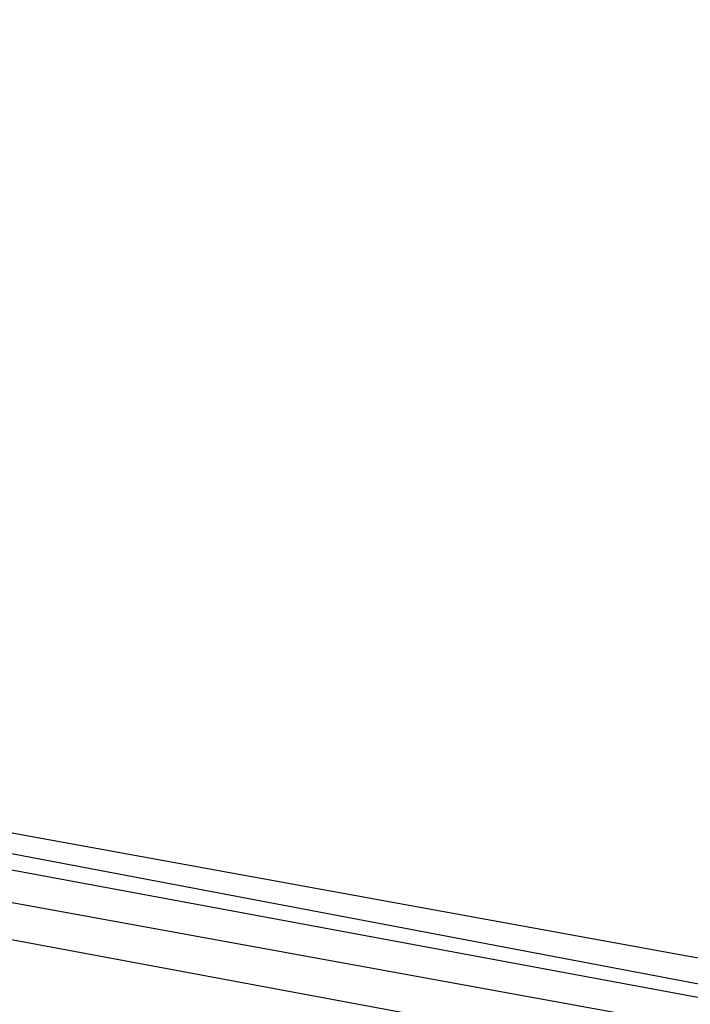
# Model space of a CAD drawing. Header units: feet. Extents: x -79 to 198, y -22 to 181.
# Tile 68 of 256: x 40.434 to 40.692, y 18.643 to 19.022. Entities that reach past the tile are written whole.
import ezdxf

# ---------------------------------------------------------------- set-up
doc = ezdxf.new("R2010")
doc.units = ezdxf.units.FT
doc.layers.add('A-LINEA', color=7, linetype='CONTINUOUS')

msp = doc.modelspace()

# ---------------------------------------------------------------- linework, layer by layer
at = {"layer": 'A-LINEA'}
for points in [[(26.7067, 23.3511), (28.04, 21.6178), (31.0267, 20.8311), (34.0133, 20.0978), (37.0133, 19.4044), (40.0267, 18.7778), (43.0533, 18.2044), (46.0933, 17.6844), (49.1467, 17.2178), (52.2, 16.8044), (55.2533, 16.4444), (58.32, 16.1511), (60.4, 16.0178), (62.48, 15.9511), (64.5467, 15.9244), (66.6267, 15.9511), (68.7067, 16.0178), (70.7867, 16.1511), (72.8533, 16.3244), (74.92, 16.5511), (76.9867, 16.8178), (79.04, 17.1511), (81.08, 17.5244), (83.12, 17.9378)], [(26.7067, 23.3511), (28.04, 21.6178), (31.0267, 20.8311), (34.0133, 20.0978), (37.0133, 19.4044), (40.0267, 18.7778), (43.0533, 18.2044), (46.0933, 17.6844), (49.1467, 17.2178), (52.2, 16.8044), (55.2533, 16.4444), (58.32, 16.1511), (60.4, 16.0178), (62.48, 15.9511), (64.5467, 15.9244), (66.6267, 15.9511), (68.7067, 16.0178), (70.7867, 16.1511), (72.8533, 16.3244), (74.92, 16.5511), (76.9867, 16.8178), (79.04, 17.1511), (81.08, 17.5244), (83.12, 17.9378)], [(40.2, 18.7378), (44.08, 18.0178), (44.08, 18.0311), (44.08, 18.0444), (40.2, 18.7511), (40.2, 18.7378)], [(40.2, 18.7378), (44.08, 18.0178), (44.08, 18.0311), (44.08, 18.0444), (40.2, 18.7511), (40.2, 18.7378)], [(40.2, 18.7111), (44.0667, 17.9911), (44.08, 17.9911), (44.08, 18.0178), (40.2, 18.7244), (40.1867, 18.7111), (40.2, 18.7111)], [(40.2, 18.7111), (44.0667, 17.9911), (44.08, 17.9911), (44.08, 18.0178), (40.2, 18.7244), (40.1867, 18.7111), (40.2, 18.7111)]]:
    msp.add_lwpolyline(points, dxfattribs=at)

doc.saveas('drawing.dxf')
